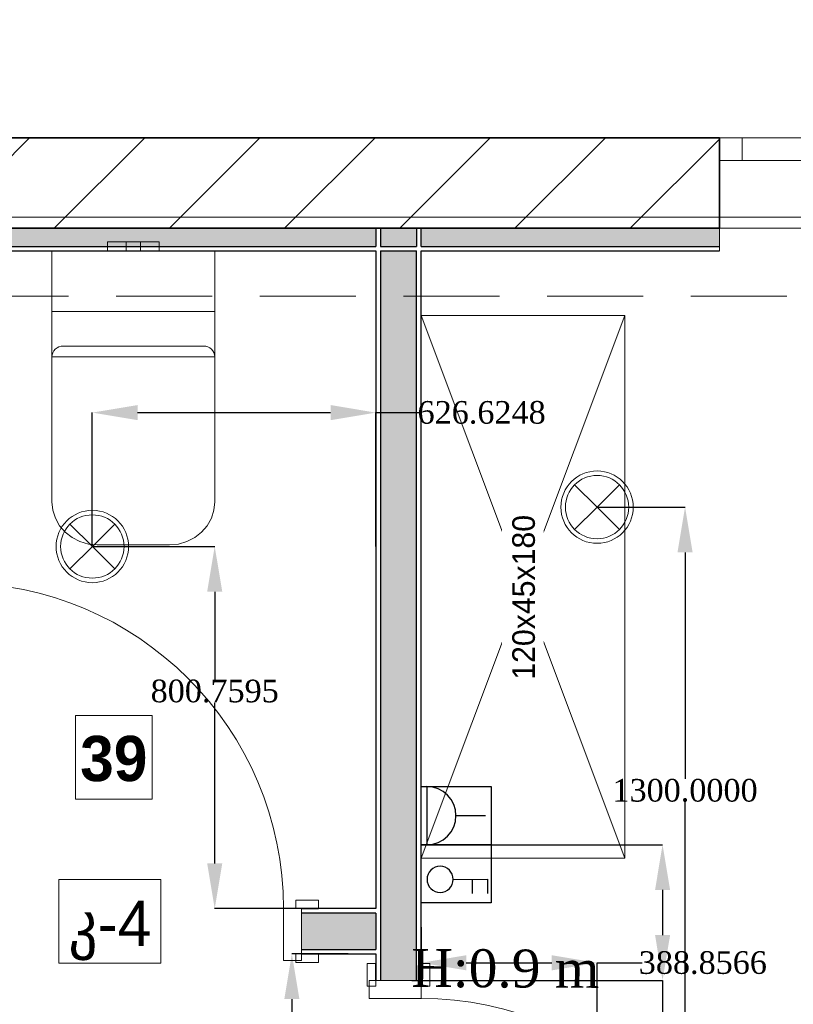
# Model space of a CAD drawing. Header units: millimetres. Extents: x 0 to 88385, y 0 to 41127.
# Tile 75 of 244: x 44780 to 46490, y 30922 to 33099. Entities that reach past the tile are written whole.
import ezdxf
from ezdxf import colors
from ezdxf.entities.mleader import LeaderData, LeaderLine
from ezdxf.enums import TextEntityAlignment as Align
from ezdxf.math import Vec2, Vec3

# ---------------------------------------------------------------- set-up
doc = ezdxf.new("R2010")
doc.units = ezdxf.units.MM
doc.header["$MEASUREMENT"] = 0
doc.set_wipeout_variables(frame=1)
for name, pattern in [('Dot & Dashed', [670.277762, 317.5, -176.388889, 0, -176.388874]), ('Hidden', [317.5, 211.666667, -105.833333]), ('Wipeout_Contour', [1000, 0, -1000])]:
    doc.linetypes.add(name, pattern=pattern)
for name, color, linetype in [('- განათება', 7, 'Continuous'), ('- საშტეფცელო როზეტები', 7, 'Continuous'), ('New_Structural - Bearing', 7, 'Continuous'), ('Structural - Bearing', 7, 'Continuous'), ('Structural - Grid', 7, 'Continuous')]:
    doc.layers.add(name, color=color, linetype=linetype)
for name, color, linetype, lineweight in [('Archicad Windows_Pen_No__1', 7, 'Continuous', 13), ('New_Annotation - Text_Pen_No__1', 7, 'Continuous', 13), ('New_Annotation - Text_Pen_No__20', 1, 'Continuous', 0), ('New_Archicad Doors_Pen_No__1', 7, 'Continuous', 13), ('New_Interior - Furniture _Pen_No__1', 7, 'Continuous', 13), ('New_Structural - Bearing_Pen_No__1', 7, 'Continuous', 13), ('Structural - Bearing_Pen_No__1', 7, 'Continuous', 13), ('Structural - Bearing_Pen_No__27', 7, 'Continuous', 35)]:
    doc.layers.add(name, color=color, linetype=linetype, lineweight=lineweight)
for name, color, linetype, lineweight, true_color in [('New_Interior - Lamp_Pen_No__77', 7, 'Continuous', 20, 0xffeb28), ('New_Structural - Bearing_Pen_No__5', 7, 'Continuous', 25, 0x40a5ff), ('New_Structural - Bearing_Pen_No__57', 7, 'Continuous', 25, 0xdcd214), ('Structural - Bearing_Pen_No__81', 7, 'Continuous', 20, 0x6a6a6a), ('Structural - Grid_Pen_No__81', 7, 'Continuous', 20, 0x6a6a6a)]:
    doc.layers.add(name, color=color, linetype=linetype, lineweight=lineweight, true_color=true_color)
doc.styles.add('GENERATED_STYLE_2', font='txt')
doc.styles.add('GENERATED_STYLE_3', font='txt')
doc.styles.get("Standard").update_dxf_attribs({"font": 'sylfaen.ttf'})
doc.dimstyles.get("Standard").update_dxf_attribs({"dimtxt": 0.18, "dimasz": 0.18, "dimexe": 0.18, "dimexo": 0.0625, "dimgap": 0.09, "dimtad": 0, "dimtih": 1, "dimtoh": 1, "dimdec": 4, "dimzin": 0, "dimdsep": 46, "dimtxsty": 'Standard', "dimcen": 0.09, "dimadec": 0, "dimazin": 0, "dimtfac": 1, "dimtdec": 4, "dimtofl": 0, "dimtmove": 0, "dimatfit": 3, "dimfxl": 1, "dimtolj": 1, "dimtzin": 0, "dimarcsym": 0})

# ---------------------------------------------------------------- blocks, each defined once
blk = doc.blocks.new('Slab_1', base_point=(2744.3, 12903.1))
at = {"layer": 'Structural - Bearing_Pen_No__1', "color": 7, "linetype": 'Continuous', "lineweight": 13, "flags": 128}
blk.add_lwpolyline([(2744.3, 12903.1), (2744.3, 39238), (-9233.8, 39238), (-16833.8, 39238), (-23183.8, 39238), (-23183.8, 32838), (-47183.8, 32838), (-47183.8, 12903.1)], close=True, dxfattribs=at)
blk = doc.blocks.new('Horizontal Multi-Sash Window_2')
at = {"layer": 'Archicad Windows_Pen_No__1', "color": 7, "linetype": 'Continuous', "lineweight": 13}
for p, q in [((-400, 0), (400, 0)), ((-400, 0), (-350, 0)), ((-400, 0), (-400, -50)), ((-400, 0), (-400, -50)), ((-350, 0), (-350, -50)), ((-350, 0), (350, 0)), ((350, -50), (350, 0)), ((350, 0), (400, 0)), ((400, 0), (400, -50)), ((400, 0), (400, -50)), ((-350, -50), (-400, -50)), ((-400, -50), (-400, -200)), ((350, -50), (-350, -50)), ((400, -50), (350, -50)), ((400, -50), (400, -200)), ((-400, -200), (400, -200))]:
    blk.add_line(p, q, dxfattribs=at)
blk = doc.blocks.new('Wall_2', base_point=(-46833.8, 32838))
at = {"layer": 'Structural - Bearing', "linetype": 'Continuous', "lineweight": 0, "true_color": 0x000000}
h = blk.add_hatch(dxfattribs=at)
h.set_pattern_fill('MASONRY_BLOCK', color=18, style=0, pattern_type=2)
h.set_pattern_definition([(45, (0, 0), (-127.2792, 127.2792), [])])
h.paths.add_polyline_path([(-40833.8, 32638), (-37913.3, 32638), (-37913.3, 32838), (-40833.8, 32838)])
at = {"layer": 'Structural - Bearing_Pen_No__27', "color": 7, "linetype": 'Continuous', "lineweight": 35}
for p, q in [((-37913.3, 32838), (-37913.3, 32788)), ((-37913.3, 32788), (-37913.3, 32638))]:
    blk.add_line(p, q, dxfattribs=at)
at = {"layer": 'Structural - Bearing_Pen_No__27', "color": 7, "linetype": 'Continuous', "lineweight": 35, "flags": 128}
for points in [[(-37913.3, 32838), (-40833.8, 32838)], [(-40833.8, 32638), (-37913.3, 32638)]]:
    blk.add_lwpolyline(points, dxfattribs=at)
at = {"layer": 'Archicad Windows_Pen_No__1', "color": 7, "linetype": 'Continuous', "lineweight": 13, "xscale": -1, "zscale": 1000}
blk.add_blockref('Horizontal Multi-Sash Window_2', (-37513.3, 32838), dxfattribs=at)
blk = doc.blocks.new('Door_4')
at = {"layer": 'New_Archicad Doors_Pen_No__1', "color": 7, "linetype": 'Continuous', "lineweight": 13}
for p, q in [((320, 0), (320, 720)), ((320, 720), (360, 720)), ((360, 720), (360, 0)), ((-437, 0), (-437, 19)), ((-437, 19), (-387, 19)), ((-387, 0), (-437, 0)), ((-400, 0), (-437, 0)), ((-400, 0), (-437, 0)), ((-360, 0), (-400, 0)), ((-400, 0), (-400, -115)), ((-400, 0), (-400, -10)), ((-400, 0), (-400, -10)), ((-387, 19), (-387, 0)), ((-360, -115), (-360, 0)), ((360, 0), (320, 0)), ((400, 0), (360, 0)), ((360, 0), (360, -115)), ((387, 19), (437, 19)), ((387, 0), (387, 19)), ((437, 0), (387, 0)), ((400, -115), (400, 0)), ((400, 0), (400, -10)), ((400, 0), (400, -10)), ((400, 0), (437, 0)), ((400, 0), (437, 0)), ((437, 19), (437, 0)), ((-400, -10), (-400, -90)), ((-400, -10), (-400, -90)), ((400, -10), (400, -90)), ((400, -10), (400, -90)), ((-437, -119), (-437, -100)), ((-437, -100), (-387, -100)), ((-400, -100), (-437, -100)), ((-400, -100), (-437, -100)), ((-400, -90), (-400, -100)), ((-400, -90), (-400, -100)), ((-387, -100), (-387, -119)), ((387, -100), (437, -100)), ((387, -119), (387, -100)), ((400, -90), (400, -100)), ((400, -90), (400, -100)), ((400, -100), (437, -100)), ((400, -100), (437, -100)), ((437, -100), (437, -119)), ((-387, -119), (-437, -119)), ((-400, -115), (-360, -115)), ((360, -115), (400, -115)), ((437, -119), (387, -119))]:
    blk.add_line(p, q, dxfattribs=at)
blk.add_arc((360, 0), 720, 90, 180, dxfattribs=at)
blk = doc.blocks.new('Wall_63', base_point=(-38672.6, 22843.6))
at = {"layer": 'New_Structural - Bearing_Pen_No__57', "linetype": 'Continuous', "lineweight": 25, "true_color": 0xdcd214}
for points in [[(-38662.6, 32598), (-38582.6, 32598), (-38582.6, 32638), (-38662.6, 32638)], [(-38662.6, 32588), (-38662.6, 30975.2), (-38582.6, 30975.2), (-38582.6, 32588)]]:
    blk.add_hatch(color=52, dxfattribs=at).paths.add_polyline_path(points)
at = {"layer": 'New_Structural - Bearing_Pen_No__1', "color": 7, "linetype": 'Continuous', "lineweight": 13}
for p, q in [((-38582.6, 32588), (-38662.6, 32588)), ((-38662.6, 30975.2), (-38672.6, 30975.2)), ((-38582.6, 30975.2), (-38662.6, 30975.2)), ((-38572.6, 30975.2), (-38582.6, 30975.2))]:
    blk.add_line(p, q, dxfattribs=at)
at = {"layer": 'New_Structural - Bearing_Pen_No__1', "color": 7, "linetype": 'Continuous', "lineweight": 13, "flags": 128}
for points in [[(-38672.6, 32638), (-38662.6, 32638)], [(-38662.6, 32638), (-38582.6, 32638)], [(-38582.6, 32638), (-38572.6, 32638)]]:
    blk.add_lwpolyline(points, dxfattribs=at)
at = {"layer": 'New_Structural - Bearing_Pen_No__5', "color": 161, "linetype": 'Continuous', "lineweight": 25, "true_color": 0x40a5ff}
for p, q in [((-38672.6, 32638), (-38672.6, 32598)), ((-38662.6, 32638), (-38662.6, 32598)), ((-38582.6, 32638), (-38582.6, 32598)), ((-38572.6, 32598), (-38572.6, 32638)), ((-38662.6, 32598), (-38582.6, 32598)), ((-38662.6, 32588), (-38662.6, 30975.2)), ((-38582.6, 30975.2), (-38582.6, 32588)), ((-38672.6, 30975.2), (-38672.6, 31012.2)), ((-38572.6, 30975.2), (-38572.6, 31012.2))]:
    blk.add_line(p, q, dxfattribs=at)
at = {"layer": 'New_Structural - Bearing_Pen_No__5', "color": 161, "linetype": 'Continuous', "lineweight": 25, "true_color": 0x40a5ff, "flags": 128}
for points in [[(-38672.6, 32588), (-38672.6, 31133.7)], [(-38572.6, 30975.2), (-38572.6, 32588)], [(-38672.6, 31123.7), (-38672.6, 31043.7)], [(-38672.6, 31033.7), (-38672.6, 30975.2)]]:
    blk.add_lwpolyline(points, dxfattribs=at)
at = {"layer": 'New_Archicad Doors_Pen_No__1', "color": 7, "linetype": 'Continuous', "lineweight": 13, "zscale": 1000, "rotation": 270}
blk.add_blockref('Door_4', (-38572.6, 30575.2), dxfattribs=at)
blk = doc.blocks.new('Wall_77', base_point=(-38672.6, 31033.7))
at = {"layer": 'New_Structural - Bearing_Pen_No__57', "linetype": 'Continuous', "lineweight": 25, "true_color": 0xdcd214}
blk.add_hatch(color=52, dxfattribs=at).paths.add_polyline_path([(-38836.7, 31043.7), (-38672.6, 31043.7), (-38672.6, 31123.7), (-38836.7, 31123.7)])
at = {"layer": 'New_Structural - Bearing_Pen_No__1', "color": 7, "linetype": 'Continuous', "lineweight": 13}
for p, q in [((-38836.7, 31133.7), (-38836.7, 31123.7)), ((-38836.7, 31123.7), (-38836.7, 31043.7)), ((-38836.7, 31043.7), (-38836.7, 31033.7))]:
    blk.add_line(p, q, dxfattribs=at)
at = {"layer": 'New_Structural - Bearing_Pen_No__1', "color": 7, "linetype": 'Continuous', "lineweight": 13, "flags": 128}
blk.add_lwpolyline([(-38672.6, 31043.7), (-38672.6, 31123.7)], dxfattribs=at)
at = {"layer": 'New_Structural - Bearing_Pen_No__5', "color": 161, "linetype": 'Continuous', "lineweight": 25, "true_color": 0x40a5ff}
for p, q in [((-38836.7, 31133.7), (-38799.7, 31133.7)), ((-38672.6, 31123.7), (-38836.7, 31123.7)), ((-38836.7, 31043.7), (-38672.6, 31043.7)), ((-38836.7, 31033.7), (-38799.7, 31033.7))]:
    blk.add_line(p, q, dxfattribs=at)
at = {"layer": 'New_Structural - Bearing_Pen_No__5', "color": 161, "linetype": 'Continuous', "lineweight": 25, "true_color": 0x40a5ff, "flags": 128}
for points in [[(-38672.6, 31133.7), (-38836.7, 31133.7)], [(-38836.7, 31033.7), (-38672.6, 31033.7)]]:
    blk.add_lwpolyline(points, dxfattribs=at)
at = {"layer": 'New_Archicad Doors_Pen_No__1', "color": 7, "linetype": 'Continuous', "lineweight": 13, "xscale": -1, "zscale": 1000}
blk.add_blockref('Door_4', (-39236.7, 31133.7), dxfattribs=at)
blk = doc.blocks.new('Wall_278', base_point=(-37913.3, 32638))
at = {"layer": 'New_Structural - Bearing_Pen_No__57', "linetype": 'Continuous', "lineweight": 25, "true_color": 0xdcd214}
for points in [[(-39779, 32598), (-38672.6, 32598), (-38672.6, 32638), (-39779, 32638)], [(-38572.6, 32598), (-37913.3, 32598), (-37913.3, 32638), (-38572.6, 32638)]]:
    blk.add_hatch(color=52, dxfattribs=at).paths.add_polyline_path(points)
at = {"layer": 'New_Structural - Bearing_Pen_No__1', "color": 7, "linetype": 'Continuous', "lineweight": 13, "flags": 128}
for points in [[(-37913.3, 32638), (-37913.3, 32598)], [(-37913.3, 32598), (-37913.3, 32588)]]:
    blk.add_lwpolyline(points, dxfattribs=at)
at = {"layer": 'New_Structural - Bearing_Pen_No__5', "color": 161, "linetype": 'Continuous', "lineweight": 25, "true_color": 0x40a5ff}
for p, q in [((-38672.6, 32638), (-38672.6, 32598)), ((-38572.6, 32598), (-38572.6, 32638)), ((-39779, 32598), (-38672.6, 32598)), ((-38662.6, 32598), (-38582.6, 32598)), ((-38572.6, 32598), (-37913.3, 32598))]:
    blk.add_line(p, q, dxfattribs=at)
at = {"layer": 'New_Structural - Bearing_Pen_No__5', "color": 161, "linetype": 'Continuous', "lineweight": 25, "true_color": 0x40a5ff, "flags": 128}
for points in [[(-38672.6, 32638), (-39779, 32638)], [(-37913.3, 32638), (-38572.6, 32638)], [(-39779, 32588), (-38672.6, 32588)], [(-38662.6, 32588), (-38582.6, 32588)], [(-38572.6, 32588), (-37913.3, 32588)]]:
    blk.add_lwpolyline(points, dxfattribs=at)
blk = doc.blocks.new('Wardrobe 01')
at = {"layer": 'New_Interior - Furniture _Pen_No__1', "color": 7, "linetype": 'Continuous', "lineweight": 13}
for p, q in [((1200, 0), (0, 450)), ((0, 0), (1200, 450))]:
    blk.add_line(p, q, dxfattribs=at)
at = {"layer": 'New_Interior - Furniture _Pen_No__1', "color": 7, "linetype": 'Continuous', "lineweight": 13, "flags": 128}
blk.add_lwpolyline([(0, 0), (1200, 0), (1200, 450), (0, 450)], close=True, dxfattribs=at)
blk = doc.blocks.new('Standard grid marker')
at = {"layer": 'Structural - Grid_Pen_No__81', "color": 251, "linetype": 'Continuous', "lineweight": 20, "true_color": 0x6a6a6a}
blk.add_line((1000, 0), (51328.1, 0), dxfattribs=at)
at = {"layer": 'Structural - Grid_Pen_No__81', "color": 251, "lineweight": 20, "true_color": 0x6a6a6a, "style": 'GENERATED_STYLE_2'}
for tag, p in [('AC_MarkerText_1_0', (-100, -144)), ('AC_MarkerText_1_1', (52428.1, -144))]:
    blk.add_attdef(tag, text='', height=100, rotation=180, dxfattribs=at).set_placement(p, align=Align.TOP_CENTER)
blk = doc.blocks.new('WC')
at = {"layer": 'New_Interior - Furniture _Pen_No__1', "color": 7, "linetype": 'Continuous', "lineweight": 13}
for p, q in [((-57, 20), (-40.3, 20)), ((-57, 0), (-57, 20)), ((-40.3, 20), (-16, 20)), ((-16, 20), (-11.3, 20)), ((-16, 0), (-16, 20)), ((-11.3, 20), (0, 20)), ((0, 20), (11.3, 20)), ((0, 0), (11.3, 0)), ((11.3, 20), (16, 20)), ((11.3, 0), (16, 0)), ((16, 0), (16, 20)), ((16, 20), (40.3, 20)), ((16, 0), (40.3, 0)), ((40.3, 20), (57, 20)), ((40.3, 0), (57, 0)), ((57, 0), (57, 20)), ((-57, 0), (-40.3, 0)), ((-40.3, 0), (-16, 0)), ((-16, 0), (-11.3, 0)), ((-11.3, 0), (0, 0)), ((-180, -133.8), (180, -133.8)), ((0, -210.3), (-155, -210.3)), ((155, -210.3), (0, -210.3)), ((-180, -234.2), (180, -234.2))]:
    blk.add_line(p, q, dxfattribs=at)
at = {"layer": 'New_Interior - Furniture _Pen_No__1', "color": 7, "linetype": 'Continuous', "lineweight": 13, "flags": 128}
blk.add_lwpolyline([(80, -650), (99.5, -648.2), (118.3, -642.7), (135.6, -633.9), (150.7, -622), (163.1, -607.5), (172.4, -591), (178.1, -573.1), (180, -554.4), (180, 0), (-180, 0), (-180, -554.4), (-178.1, -573.1), (-172.4, -591), (-163.1, -607.5), (-150.7, -622), (-135.6, -633.9), (-118.3, -642.7), (-99.5, -648.2), (-80, -650)], close=True, dxfattribs=at)
at = {"layer": 'New_Interior - Furniture _Pen_No__1', "color": 7, "linetype": 'Continuous', "lineweight": 13}
for centre, start_param, end_param in [((-155, -234.2), 1.570796, 3.141593), ((155, -234.2), 0, 1.570796)]:
    blk.add_ellipse(centre, major_axis=(25, 0), ratio=0.955882, start_param=start_param, end_param=end_param, dxfattribs=at)
blk = doc.blocks.new('Beam_13', base_point=(-47008.8, 32663))
at = {"layer": 'Structural - Bearing_Pen_No__81', "color": 251, "linetype": 'Hidden', "lineweight": 20, "true_color": 0x6a6a6a}
for p, q in [((-47183.8, 32838), (-23183.8, 32838)), ((-40833.8, 32488), (-35183.8, 32488))]:
    blk.add_line(p, q, dxfattribs=at)
at = {"layer": 'Structural - Bearing_Pen_No__81', "color": 251, "linetype": 'Dot & Dashed', "lineweight": 20, "true_color": 0x6a6a6a}
blk.add_line((-47008.8, 32663), (991.2, 32663), dxfattribs=at)
blk = doc.blocks.new('2-იანი ჩარჩო')
at = {"layer": '- საშტეფცელო როზეტები', "color": 5}
blk.add_line((8600.4, 3737), (8600.4, 3582), dxfattribs=at)
for points in [[(8472.1, 3582), (8472.1, 3737), (8600.4, 3737)], [(8600.4, 3737), (8728.7, 3737), (8728.7, 3582), (8600.4, 3582)], [(8600.4, 3582), (8472.1, 3582)]]:
    blk.add_lwpolyline(points, dxfattribs=at)
blk = doc.blocks.new('- საშტეფცელო როზეტი IP22')
at = {"layer": '- საშტეფცელო როზეტები', "color": 5}
for p, q in [((8536.7, 3822.7), (8536.7, 3888.1)), ((8472.6, 3758.6), (8600.9, 3758.6))]:
    blk.add_line(p, q, dxfattribs=at)
blk.add_arc((8536.7, 3758.6), 64.1, 0, 180, dxfattribs=at)
blk = doc.blocks.new('ორკლავიშა ჩამრთველლი იპ 22')
at = {"layer": '- განათება', "color": 6}
for points in [[(0.3, 352.8), (-106, 352.8)], [(0, 97.5), (0.3, 352.8)], [(0.1, 237.8), (-105.7, 237.8)]]:
    blk.add_lwpolyline(points, dxfattribs=at)
blk.add_circle((0, 0), 97.5, dxfattribs=at)
blk = doc.blocks.new('Recessed Spot')
at = {"layer": 'New_Interior - Lamp_Pen_No__77', "color": 2, "linetype": 'Continuous', "lineweight": 20, "true_color": 0xffeb28}
for q in [(-49.5, 49.5), (49.5, 49.5), (-49.5, -49.5), (49.5, -49.5)]:
    blk.add_line((0, 0), q, dxfattribs=at)
at = {"layer": 'New_Interior - Lamp_Pen_No__77', "color": 2, "linetype": 'Continuous', "lineweight": 20, "true_color": 0xffeb28, "flags": 128}
blk.add_lwpolyline([(80, 0, 1), (-80, 0, 1)], format="xyb", close=True, dxfattribs=at)
at = {"layer": 'New_Interior - Lamp_Pen_No__77', "color": 2, "linetype": 'Continuous', "lineweight": 20, "true_color": 0xffeb28}
blk.add_circle((0, 0), 70, dxfattribs=at)
blk = doc.blocks.new('*D528')
at = {"layer": '- საშტეფცელო როზეტები', "color": 0, "lineweight": -2, "transparency": 16777216}
for p, q in [((45667.7, 31275.2), (46201.5, 31275.2)), ((46201.3, 31175.2), (46201.3, 31075.2)), ((45647.1, 30975.2), (46201.5, 30975.2)), ((46201.3, 30975.2), (46201.3, 30741.7)), ((46201.3, 30741.7), (46101.3, 30741.7))]:
    blk.add_line(p, q, dxfattribs=at)
at = {"layer": '- საშტეფცელო როზეტები', "color": 0, "transparency": 16777216}
for points in [[(46184.7, 31175.2), (46218, 31175.2), (46201.3, 31275.2)], [(46184.7, 31075.2), (46218, 31075.2), (46201.3, 30975.2)]]:
    blk.add_solid(points, dxfattribs=at)
at = {"layer": 'Defpoints', "color": 0, "transparency": 16777216}
for p in [(45667.6, 31275.2), (46201.3, 31275.2), (45647, 30975.2)]:
    blk.add_point(p, dxfattribs=at)
at = {"layer": '- საშტეფცელო როზეტები', "color": 0, "transparency": 16777216, "insert": (45967.8, 30741.7), "char_height": 50, "attachment_point": 5}
blk.add_mtext('\\A1;{\\fSylfaen|b0|i0|c0|p18;300.0000}', dxfattribs=at)
blk = doc.blocks.new('*D632')
at = {"layer": '- განათება', "color": 0, "lineweight": -2, "transparency": 16777216}
for p, q in [((44941.1, 31934.5), (45211.7, 31934.5)), ((45211.5, 31834.5), (45211.5, 31640.2)), ((45211.5, 31233.7), (45211.5, 31588.8)), ((45463.9, 31133.7), (45211.3, 31133.7))]:
    blk.add_line(p, q, dxfattribs=at)
at = {"layer": '- განათება', "color": 0, "transparency": 16777216}
for points in [[(45194.8, 31834.5), (45228.2, 31834.5), (45211.5, 31934.5)], [(45194.8, 31233.7), (45228.2, 31233.7), (45211.5, 31133.7)]]:
    blk.add_solid(points, dxfattribs=at)
at = {"layer": 'Defpoints', "color": 0, "transparency": 16777216}
for p in [(44941, 31934.5), (45211.5, 31934.5), (45464, 31133.7)]:
    blk.add_point(p, dxfattribs=at)
at = {"layer": '- განათება', "color": 0, "transparency": 16777216, "insert": (45211.5, 31614.5), "char_height": 50, "attachment_point": 5}
blk.add_mtext('\\A1;{\\fSylfaen|b0|i0|c0|p18;800.7595}', dxfattribs=at)
blk = doc.blocks.new('*D633')
at = {"layer": '- განათება', "color": 0, "lineweight": -2, "transparency": 16777216}
for p, q in [((44941, 31934.5), (44941, 32230.7)), ((45041, 32230.5), (45467.6, 32230.5)), ((45567.6, 31934.5), (45567.6, 32230.7)), ((45567.6, 32230.5), (45667.6, 32230.5))]:
    blk.add_line(p, q, dxfattribs=at)
at = {"layer": '- განათება', "color": 0, "transparency": 16777216}
for points in [[(45041, 32247.2), (45041, 32213.8), (44941, 32230.5)], [(45467.6, 32247.2), (45467.6, 32213.8), (45567.6, 32230.5)]]:
    blk.add_solid(points, dxfattribs=at)
at = {"layer": 'Defpoints', "color": 0, "transparency": 16777216}
for p in [(44941, 32230.5), (44941, 31934.5), (45567.6, 31934.5)]:
    blk.add_point(p, dxfattribs=at)
at = {"layer": '- განათება', "color": 0, "transparency": 16777216, "insert": (45801.4, 32230.5), "char_height": 50, "attachment_point": 5}
blk.add_mtext('\\A1;{\\fSylfaen|b0|i0|c0|p18;626.6248}', dxfattribs=at)
blk = doc.blocks.new('*D637')
at = {"layer": '- განათება', "color": 0, "lineweight": -2, "transparency": 16777216}
for p, q in [((45506.4, 31033.7), (45381.8, 31033.7)), ((45382, 30933.7), (45382, 30729)), ((45382, 30502.6), (45382, 30677.6)), ((45117.7, 30402.6), (45382.2, 30402.6))]:
    blk.add_line(p, q, dxfattribs=at)
at = {"layer": '- განათება', "color": 0, "transparency": 16777216}
for points in [[(45365.3, 30933.7), (45398.7, 30933.7), (45382, 31033.7)], [(45365.3, 30502.6), (45398.7, 30502.6), (45382, 30402.6)]]:
    blk.add_solid(points, dxfattribs=at)
at = {"layer": 'Defpoints', "color": 0, "transparency": 16777216}
for p in [(45506.5, 31033.7), (45117.6, 30402.6), (45382, 30402.6)]:
    blk.add_point(p, dxfattribs=at)
at = {"layer": '- განათება', "color": 0, "transparency": 16777216, "insert": (45382, 30703.3), "char_height": 50, "attachment_point": 5}
blk.add_mtext('\\A1;{\\fSylfaen|b0|i0|c0|p18;631.0740}', dxfattribs=at)
blk = doc.blocks.new('*D656')
at = {"layer": '- განათება', "color": 0, "lineweight": -2, "transparency": 16777216}
for p, q in [((45667.6, 31092.9), (45667.6, 31013.8)), ((45767.6, 31014), (45956.5, 31014)), ((46056.5, 30721.6), (46056.5, 31014.2)), ((46056.5, 31014), (46156.5, 31014))]:
    blk.add_line(p, q, dxfattribs=at)
at = {"layer": '- განათება', "color": 0, "transparency": 16777216}
for points in [[(45767.6, 31030.7), (45767.6, 30997.3), (45667.6, 31014)], [(45956.5, 31030.7), (45956.5, 30997.3), (46056.5, 31014)]]:
    blk.add_solid(points, dxfattribs=at)
at = {"layer": 'Defpoints', "color": 0, "transparency": 16777216}
for p in [(45667.6, 31093), (46056.5, 31014), (46056.5, 30721.5)]:
    blk.add_point(p, dxfattribs=at)
at = {"layer": '- განათება', "color": 0, "transparency": 16777216, "insert": (46290.3, 31014), "char_height": 50, "attachment_point": 5}
blk.add_mtext('\\A1;{\\fSylfaen|b0|i0|c0|p18;388.8566}', dxfattribs=at)
blk = doc.blocks.new('*D659')
at = {"layer": '- განათება', "color": 0, "lineweight": -2, "transparency": 16777216}
for p, q in [((46056.6, 32021.5), (46251.2, 32021.5)), ((46251, 31921.5), (46251, 31420.6)), ((46251, 30821.5), (46251, 31369.3)), ((46056.6, 30721.5), (46251.2, 30721.5))]:
    blk.add_line(p, q, dxfattribs=at)
at = {"layer": '- განათება', "color": 0, "transparency": 16777216}
for points in [[(46234.3, 31921.5), (46267.7, 31921.5), (46251, 32021.5)], [(46234.3, 30821.5), (46267.7, 30821.5), (46251, 30721.5)]]:
    blk.add_solid(points, dxfattribs=at)
at = {"layer": 'Defpoints', "color": 0, "transparency": 16777216}
for p in [(46056.5, 32021.5), (46056.5, 30721.5), (46251, 30721.5)]:
    blk.add_point(p, dxfattribs=at)
at = {"layer": '- განათება', "color": 0, "transparency": 16777216, "insert": (46251, 31394.9), "char_height": 50, "attachment_point": 5}
blk.add_mtext('\\A1;{\\fSylfaen|b0|i0|c0|p18;1300.0000}', dxfattribs=at)

msp = doc.modelspace()

# ---------------------------------------------------------------- block references
at = {"layer": '- განათება', "color": 2, "linetype": 'Continuous', "lineweight": 20, "true_color": 0xffeb28, "zscale": 1000, "rotation": 89.99999999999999}
msp.add_blockref('Recessed Spot', (46056.5059, 32021.50387), dxfattribs=at)
at = {"layer": '- განათება', "color": 2, "linetype": 'Continuous', "lineweight": 20, "true_color": 0xffeb28, "zscale": 1000}
msp.add_blockref('Recessed Spot', (44941.02451, 31934.47807), dxfattribs=at)
at = {"layer": '- განათება', "color": 6, "xscale": -0.2965673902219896, "yscale": 0.2965673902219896, "zscale": 0.2965673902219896, "rotation": 270}
msp.add_blockref('ორკლავიშა ჩამრთველლი იპ 22', (45709.71666, 31198.5), dxfattribs=at)
at = {"layer": '- საშტეფცელო როზეტები', "color": 5, "rotation": 270}
msp.add_blockref('2-იანი ჩარჩო', (42085.67684, 39875.57603), dxfattribs=at)
at = {"layer": '- საშტეფცელო როზეტები', "rotation": 270}
msp.add_blockref('- საშტეფცელო როზეტი IP22', (41922.06347, 39876.06577), dxfattribs=at)
at = {"layer": 'New_Interior - Furniture _Pen_No__1', "color": 7, "linetype": 'Continuous', "lineweight": 13, "zscale": 1000}
msp.add_blockref('WC', (45031.8166, 32587.98097), dxfattribs=at)
at = {"layer": 'New_Interior - Furniture _Pen_No__1', "color": 7, "linetype": 'Continuous', "lineweight": 13, "xscale": -1, "zscale": 1000, "rotation": 90}
msp.add_blockref('Wardrobe 01', (46117.6493, 32445.37225), dxfattribs=at)
at = {"layer": 'New_Structural - Bearing', "color": 7, "lineweight": 35}
for name, p in [('Wall_278', (46327.04275, 32637.98097)), ('Wall_63', (45567.6493, 22843.6013)), ('Wall_77', (45567.6493, 31033.71855))]:
    msp.add_blockref(name, p, dxfattribs=at)
at = {"layer": 'Structural - Bearing', "color": 7, "linetype": 'Continuous', "lineweight": 13}
msp.add_blockref('Slab_1', (86984.57817, 12903.05519), dxfattribs=at)
at = {"layer": 'Structural - Bearing', "color": 251, "lineweight": 20, "true_color": 0x6a6a6a}
msp.add_blockref('Beam_13', (37231.5059, 32662.98097), dxfattribs=at)
at = {"layer": 'Structural - Bearing', "color": 7, "lineweight": 35}
msp.add_blockref('Wall_2', (37406.5059, 32837.98097), dxfattribs=at)
at = {"layer": 'Structural - Grid', "color": 8, "linetype": 'Continuous', "lineweight": 15, "zscale": 1000, "rotation": 180}
msp.add_blockref('Standard grid marker', (88184.57817, 32662.98097), dxfattribs=at)

# ---------------------------------------------------------------- texts
at = {"layer": '- საშტეფცელო როზეტები', "color": 5, "insert": (46062.0024, 31042.51686), "char_height": 83.964469, "attachment_point": 3, "rotation": 359.68932566}
msp.add_mtext_dynamic_manual_height_columns('H:0.9 m', width=710.9466492, gutter_width=1.70068, heights=[0], dxfattribs=at)

# ---------------------------------------------------------------- dimensions: what is measured, and where the dimension line sits
at = {"layer": '- განათება', "color": 1}
for base, p1, p2, picture, middle in [((46251.00977, 30721.50387), (46056.5059, 32021.50387), (46056.5059, 30721.50387), '*D659', (46251.00977, 31394.93304)), ((45382, 30402.64453), (45506.5, 31033.71855), (45117.6493, 30402.64453), '*D637', (45382, 30703.28905))]:
    dim = msp.add_linear_dim(base=base, p1=p1, p2=p2, angle=270, text='{\\fSylfaen|b0|i0|c0|p18;<>}', dimstyle='Standard', override={"dimtxt": 50, "dimasz": 100}, dxfattribs=at)
    dim.commit()
    dim.dimension.update_dxf_attribs({"geometry": picture, "text_midpoint": middle, "dimtype": 160})
dim = msp.add_linear_dim(base=(46056.5059, 31014), p1=(45667.6493, 31093), p2=(46056.5059, 30721.50387), text='{\\fSylfaen|b0|i0|c0|p18;<>}', dimstyle='Standard', override={"dimtxt": 50, "dimasz": 100}, dxfattribs=at)
dim.commit()
dim.dimension.update_dxf_attribs({"geometry": '*D656', "text_midpoint": (46290.30078, 31014), "dimtype": 160})
at = {"layer": '- საშტეფცელო როზეტები', "color": 1}
dim = msp.add_linear_dim(base=(46201.32327, 31275.19069), p1=(45647.01301, 30975.19069), p2=(45667.6493, 31275.19069), angle=90, text='{\\fSylfaen|b0|i0|c0|p18;<>}', dimstyle='Standard', override={"dimtxt": 50, "dimasz": 100}, dxfattribs=at)
dim.commit()
dim.dimension.update_dxf_attribs({"geometry": '*D528', "text_midpoint": (45967.84686, 30741.71428), "dimtype": 160})

# ---------------------------------------------------------------- next in the draw order: wipeouts: each hides what was drawn before it
at = {"color": 7, "linetype": 'Wipeout_Contour', "lineweight": 13, "ltscale": 248993.149814}
msp.add_wipeout([(45938.86124, 31617.69917), (45938.86124, 32026.49975), (45846.4368, 32026.49975), (45846.4368, 31617.69917)], dxfattribs=at).dxf.layer = 'New_Annotation - Text_Pen_No__1'
at = {"color": 1, "linetype": 'Continuous', "lineweight": 0, "ltscale": 251551.285691}
msp.add_wipeout([(44903.92299, 31375.88338), (45072.94127, 31375.88338), (45072.94127, 31560.73198), (44903.92299, 31560.73198)], dxfattribs=at).dxf.layer = 'New_Annotation - Text_Pen_No__20'
at = {"color": 1, "linetype": 'Continuous', "lineweight": 0, "ltscale": 250476.489837}
msp.add_wipeout([(44867.31941, 31013.0216), (45092.62867, 31013.0216), (45092.62867, 31197.87011), (44867.31941, 31197.87011)], dxfattribs=at).dxf.layer = 'New_Annotation - Text_Pen_No__20'

# ---------------------------------------------------------------- next in the draw order: linework, layer by layer
at = {"layer": 'New_Annotation - Text_Pen_No__20', "color": 1, "linetype": 'Continuous', "lineweight": 0, "flags": 128}
for points in [[(44903.92299, 31375.88338), (45072.94127, 31375.88338), (45072.94127, 31560.73198), (44903.92299, 31560.73198), (44903.92299, 31375.88338)], [(44867.31941, 31013.0216), (45092.62867, 31013.0216), (45092.62867, 31197.87011), (44867.31941, 31197.87011), (44867.31941, 31013.0216)]]:
    msp.add_lwpolyline(points, close=True, dxfattribs=at)

# ---------------------------------------------------------------- next in the draw order: texts
at = {"layer": 'New_Annotation - Text_Pen_No__1', "color": 7, "linetype": 'Continuous', "lineweight": 13, "insert": (45869.11559, 31822.09946), "char_height": 50, "attachment_point": 2, "rotation": 90, "style": 'GENERATED_STYLE_2'}
msp.add_mtext('\\A1;{\\pqc;\\fBOG 2018|b0|i0|c0|p0;\\W1.000000;120x45x\\fBOG 2018|b0|i0|c0|p0;\\W1.000000;180}', dxfattribs=at)
at = {"layer": 'New_Annotation - Text_Pen_No__20', "color": 1, "linetype": 'Continuous', "lineweight": 0, "char_height": 100, "attachment_point": 2}
for s, insert, style in [('\\A1;{\\pqc;\\fBOG 2018|b1|i0|c0|p0;\\W1.000000;39}', (44988.43213, 31515.81077), 'GENERATED_STYLE_3'), ('\\A1;{\\pqc;\\fBOG 2018|b0|i0|c0|p0;\\W1.000000;კ-\\fBOG 2018|b0|i0|c0|p0;\\W1.000000;4}', (44979.97404, 31151.20346), 'GENERATED_STYLE_2')]:
    msp.add_mtext(s, dxfattribs=dict(at, insert=insert, style=style))

# ---------------------------------------------------------------- next in the draw order: dimensions: what is measured, and where the dimension line sits
at = {"layer": '- განათება', "color": 1}
for base, p1, angle, picture, middle in [((44941.02451, 32230.48864), (45567.6493, 31934.47807), 180, '*D633', (45801.42649, 32230.48864)), ((45211.5, 31934.47807), (45464, 31133.71855), 90, '*D632', (45211.5, 31614.5))]:
    dim = msp.add_linear_dim(base=base, p1=p1, p2=(44941.02451, 31934.47807), angle=angle, text='{\\fSylfaen|b0|i0|c0|p18;<>}', dimstyle='Standard', override={"dimtxt": 50, "dimasz": 100}, dxfattribs=at)
    dim.commit()
    dim.dimension.update_dxf_attribs({"geometry": picture, "text_midpoint": middle, "dimtype": 160})

# ---------------------------------------------------------------- next in the draw order: leaders
at = {"color": 5}
ml = msp.add_multileader_mtext('Standard', dxfattribs=at)
ml.set_content('ნეოტეკის  ფარი', color=5)
ml.set_leader_properties()
ml.build(insert=Vec2(0, 0))
ml.multileader.update_dxf_attribs({"text_right_attachment_type": 6, "dogleg_length": 50, "arrow_head_size": 100})
ctx = ml.context
ctx.base_point, ctx.char_height, ctx.arrow_head_size, ctx.landing_gap_size, ctx.plane_origin = Vec3(50468.91, 32218.71661), 100, 100, 0.09, Vec3(56312.8393, 27064.407)
ctx.right_attachment = 6
notes = []
notes.append((ctx, [(0, (0, 0, 0), (0, 0), (1, 0), 1, [])]))
ctx.mtext.insert, ctx.mtext.width, ctx.mtext.flow_direction = Vec3(50469, 32288.46183), 1402.7684334, 5
ml = msp.add_multileader_mtext('Standard', dxfattribs=at)
ml.set_content('ნეოტეკის \\Pრეკი', color=5)
ml.set_leader_properties()
ml.build(insert=Vec2(0, 0))
ml.multileader.update_dxf_attribs({"text_right_attachment_type": 6, "dogleg_length": 50, "arrow_head_size": 100})
ctx = ml.context
ctx.base_point, ctx.char_height, ctx.arrow_head_size, ctx.landing_gap_size, ctx.plane_origin = Vec3(52433.92127, 31594.41315), 100, 100, 0.09, Vec3(58277.85057, 26439.85585)
ctx.right_attachment = 6
notes.append((ctx, [(0, (0, 0, 0), (0, 0), (1, 0), 1, [])]))
ctx.mtext.insert, ctx.mtext.width, ctx.mtext.flow_direction = Vec3(52434.01127, 31663.91068), 1402.7684334, 5
for ctx, leaders in notes:
    for number, flags, end, landing, length, lines in leaders:
        leader = LeaderData()
        leader.index, (leader.has_last_leader_line, leader.has_dogleg_vector, leader.attachment_direction) = number, flags
        leader.last_leader_point, leader.dogleg_vector, leader.dogleg_length = Vec3(end), Vec3(landing), length
        for number, points, colour, breaks in lines:
            line = LeaderLine()
            line.index, line.vertices, line.color, line.breaks = number, Vec3.list(points), colors.encode_raw_color(colour), breaks
            leader.lines.append(line)
        ctx.leaders.append(leader)

doc.saveas('drawing.dxf')
